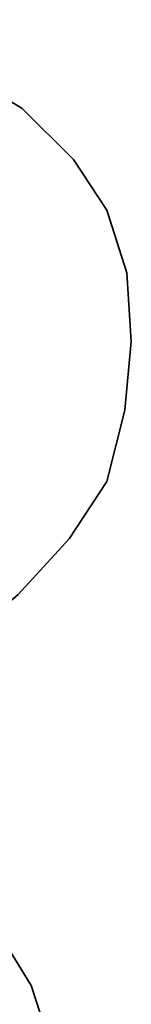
# Model space of a CAD drawing. Header units: millimetres. Extents: x -96 to 653, y -113 to 115.
# Tile 83 of 99: x 370.783 to 370.987, y 4.972 to 6.774. Entities that reach past the tile are written whole.
import ezdxf

# ---------------------------------------------------------------- set-up
doc = ezdxf.new("R2010")
doc.units = ezdxf.units.MM
doc.layers.add('DIM', color=4, linetype='Continuous')
doc.layers.add('layer 1', color=7, linetype='Continuous')

# ---------------------------------------------------------------- blocks, each defined once
blk = doc.blocks.new('TBI MOTION logo(完整正式版)')
at = {"layer": 'layer 1', "color": 22, "lineweight": 35}
blk.add_open_spline([(-64.65375, -6.863749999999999), (-64.65375, -6.863749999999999), (-64.84375, -7.296249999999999), (-64.84375, -7.296249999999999), (-64.84375, -7.296249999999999), (-64.84375, -7.296249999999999), (-64.86875, -7.34375), (-64.86875, -7.34375), (-64.86875, -7.34375), (-64.86875, -7.34375), (-64.86875, -7.36875), (-64.86875, -7.36875), (-64.86875, -7.36875), (-64.86875, -7.36875), (-65.15375, -7.653749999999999), (-65.15375, -7.653749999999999), (-65.15375, -7.653749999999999), (-65.15375, -7.653749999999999), (-65.17875, -7.653749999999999), (-65.17875, -7.653749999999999), (-65.17875, -7.653749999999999), (-65.17875, -7.653749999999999), (-65.20375, -7.678749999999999), (-65.20375, -7.678749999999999), (-65.20375, -7.678749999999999), (-65.20375, -7.678749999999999), (-65.58875, -7.871249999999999), (-65.58875, -7.871249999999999), (-65.58875, -7.871249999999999), (-65.58875, -7.871249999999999), (-65.63375, -7.871249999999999), (-65.63375, -7.871249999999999), (-65.63375, -7.871249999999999), (-65.63375, -7.871249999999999), (-65.65875, -7.893749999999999), (-65.65875, -7.893749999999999), (-65.65875, -7.893749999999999), (-65.65875, -7.893749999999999), (-66.09375, -7.943749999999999), (-66.09375, -7.943749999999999), (-66.09375, -7.943749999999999), (-66.09375, -7.943749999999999), (-66.11375, -7.943749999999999), (-66.11375, -7.943749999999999), (-66.11375, -7.943749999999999), (-66.11375, -7.943749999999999), (-66.16375, -7.943749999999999), (-66.16375, -7.943749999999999), (-66.16375, -7.943749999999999), (-66.16375, -7.943749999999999), (-66.30875, -7.943749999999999), (-66.30875, -7.943749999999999), (-66.30875, -7.943749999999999), (-66.30875, -7.943749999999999), (-66.69375, -7.943749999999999), (-66.69375, -7.943749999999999), (-66.69375, -7.943749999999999), (-66.69375, -7.943749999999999), (-67.07375, -7.943749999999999), (-67.07375, -7.943749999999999), (-67.07375, -7.943749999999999), (-67.07375, -7.943749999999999), (-67.12375, -7.943749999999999), (-67.12375, -7.943749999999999), (-67.12375, -7.943749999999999), (-67.12375, -7.943749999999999), (-67.12375, -7.966249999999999), (-67.12375, -7.966249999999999), (-67.12375, -7.966249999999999), (-67.12375, -7.966249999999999), (-67.14875, -7.991249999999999), (-67.14875, -7.991249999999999), (-67.14875, -7.991249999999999), (-67.14875, -7.991249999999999), (-67.24375, -8.34875), (-67.24375, -8.34875), (-67.24375, -8.34875), (-67.24375, -8.34875), (-67.31374999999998, -8.68625), (-67.31374999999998, -8.68625), (-67.31374999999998, -8.68625), (-67.31374999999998, -8.68625), (-67.26874999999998, -8.68625), (-67.26874999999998, -8.68625), (-67.26874999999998, -8.68625), (-67.26874999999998, -8.68625), (-67.07375, -8.68625), (-67.07375, -8.68625), (-67.07375, -8.68625), (-67.07375, -8.68625), (-66.54875, -8.68625), (-66.54875, -8.68625), (-66.54875, -8.68625), (-66.54875, -8.68625), (-65.82625, -8.68625), (-65.82625, -8.68625), (-65.82625, -8.68625), (-65.82625, -8.68625), (-65.01375, -8.68625), (-65.01375, -8.68625), (-65.01375, -8.68625), (-65.01375, -8.68625), (-64.05375, -8.68625), (-64.05375, -8.68625), (-64.05375, -8.68625), (-64.05375, -8.68625), (-62.08375, -8.68625), (-62.08375, -8.68625), (-62.08375, -8.68625), (-62.08375, -8.68625), (-60.06875, -8.68625), (-60.06875, -8.68625), (-60.06875, -8.68625), (-60.06875, -8.68625), (-59.10875, -8.68625), (-59.10875, -8.68625), (-59.10875, -8.68625), (-59.10875, -8.68625), (-58.29375, -8.68625), (-58.29375, -8.68625), (-58.29375, -8.68625), (-58.29375, -8.68625), (-57.57374999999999, -8.68625), (-57.57374999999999, -8.68625), (-57.57374999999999, -8.68625), (-57.57374999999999, -8.68625), (-57.04875, -8.68625), (-57.04875, -8.68625), (-57.04875, -8.68625), (-57.04875, -8.68625), (-56.85375, -8.68625), (-56.85375, -8.68625), (-56.85375, -8.68625), (-56.85375, -8.68625), (-56.70875, -8.68625), (-56.70875, -8.68625), (-56.70875, -8.68625), (-56.70875, -8.68625), (-56.61375, -8.68625), (-56.61375, -8.68625), (-56.61375, -8.68625), (-56.61375, -8.68625), (-56.56875, -8.68625), (-56.56875, -8.68625), (-56.56875, -8.68625), (-56.56875, -8.68625), (-55.65375, -8.638749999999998), (-55.65375, -8.638749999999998), (-55.65375, -8.638749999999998), (-55.65375, -8.638749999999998), (-54.76874999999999, -8.51875), (-54.76874999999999, -8.51875), (-54.76874999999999, -8.51875), (-54.76874999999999, -8.51875), (-53.90375, -8.30375), (-53.90375, -8.30375), (-53.90375, -8.30375), (-53.90375, -8.30375), (-53.08875, -8.03875), (-53.08875, -8.03875), (-53.08875, -8.03875), (-53.08875, -8.03875), (-52.34375, -7.653749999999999), (-52.34375, -7.653749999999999), (-52.34375, -7.653749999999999), (-52.34375, -7.653749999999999), (-51.69875, -7.296249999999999), (-51.69875, -7.296249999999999), (-51.69875, -7.296249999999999), (-51.69875, -7.296249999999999), (-51.21875, -6.911249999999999), (-51.21875, -6.911249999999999), (-51.21875, -6.911249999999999), (-51.21875, -6.911249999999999), (-50.83375, -6.50375), (-50.83375, -6.50375), (-50.83375, -6.50375), (-50.83375, -6.50375), (-50.44875, -5.94875), (-50.44875, -5.94875), (-50.44875, -5.94875), (-50.44875, -5.94875), (-50.13875, -5.303749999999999), (-50.13875, -5.303749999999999), (-50.13875, -5.303749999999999), (-50.13875, -5.303749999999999), (-49.99375, -4.653749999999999), (-49.99375, -4.653749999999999), (-49.99375, -4.653749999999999), (-49.99375, -4.653749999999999), (-49.92375, -3.98375), (-49.92375, -3.98375), (-49.92375, -3.98375), (-49.92375, -3.98375), (-49.99375, -3.19374), (-49.99375, -3.19374), (-49.99375, -3.19374), (-49.99375, -3.19374), (-50.23374, -2.44874), (-50.23374, -2.44874), (-50.23374, -2.44874), (-50.23374, -2.44874), (-50.59375, -1.87374), (-50.59375, -1.87374), (-50.59375, -1.87374), (-50.59375, -1.87374), (-51.09875, -1.31874), (-51.09875, -1.31874), (-51.09875, -1.31874), (-51.09875, -1.31874), (-51.74375, -0.81875), (-51.74375, -0.81875), (-51.74375, -0.81875), (-51.74375, -0.81875), (-52.53875, -0.48125), (-52.53875, -0.48125), (-52.53875, -0.48125), (-52.53875, -0.48125), (-53.47375, -0.21875), (-53.47375, -0.21875), (-53.47375, -0.21875), (-53.47375, -0.21875), (-54.52875, -0.04874), (-54.52875, -0.04874), (-54.52875, -0.04874), (-54.52875, -0.04874), (-55.65375, 0.12125), (-55.65375, 0.12125), (-55.65375, 0.12125), (-55.65375, 0.12125), (-54.50375, 0.28624), (-54.50375, 0.28624), (-54.50375, 0.28624), (-54.50375, 0.28624), (-53.83375, 0.38124), (-53.83375, 0.38124), (-53.83375, 0.38124), (-53.83375, 0.38124), (-53.18375, 0.50125), (-53.18375, 0.50125), (-53.18375, 0.50125), (-53.18375, 0.50125), (-52.55875, 0.6687400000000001), (-52.55875, 0.6687400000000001), (-52.55875, 0.6687400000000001), (-52.55875, 0.6687400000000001), (-52.03375, 0.86124), (-52.03375, 0.86124), (-52.03375, 0.86124), (-52.03375, 0.86124), (-51.50374, 1.031239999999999), (-51.50374, 1.031239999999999), (-51.50374, 1.031239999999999), (-51.50374, 1.031239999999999), (-51.09875, 1.271249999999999), (-51.09875, 1.271249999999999), (-51.09875, 1.271249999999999), (-51.09875, 1.271249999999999), (-50.71374999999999, 1.48624), (-50.71374999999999, 1.48624), (-50.71374999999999, 1.48624), (-50.71374999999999, 1.48624), (-50.37625, 1.77625), (-50.37625, 1.77625), (-50.37625, 1.77625), (-50.37625, 1.77625), (-49.82375, 2.37625), (-49.82375, 2.37625), (-49.82375, 2.37625), (-49.82375, 2.37625), (-49.41875, 2.996249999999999), (-49.41875, 2.996249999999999), (-49.41875, 2.996249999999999), (-49.41875, 2.996249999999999), (-49.22375, 3.766249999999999), (-49.22375, 3.766249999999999), (-49.22375, 3.766249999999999), (-49.22375, 3.766249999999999), (-49.15375, 4.50874), (-49.15375, 4.50874), (-49.15375, 4.50874), (-49.15375, 4.50874), (-49.20374999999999, 5.251249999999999), (-49.20374999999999, 5.251249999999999), (-49.20374999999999, 5.251249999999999), (-49.20374999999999, 5.251249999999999), (-49.41875, 5.926249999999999), (-49.41875, 5.926249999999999), (-49.41875, 5.926249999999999), (-49.41875, 5.926249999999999), (-49.77875, 6.47625), (-49.77875, 6.47625), (-49.77875, 6.47625), (-49.77875, 6.47625), (-50.33125, 7.026239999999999), (-50.33125, 7.026239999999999), (-50.33125, 7.026239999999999), (-50.33125, 7.026239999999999), (-51.00125, 7.43625), (-51.00125, 7.43625), (-51.00125, 7.43625), (-51.00125, 7.43625), (-51.79375, 7.72625), (-51.79375, 7.72625), (-51.79375, 7.72625), (-51.79375, 7.72625), (-52.72874999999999, 7.891239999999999), (-52.72874999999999, 7.891239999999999), (-52.72874999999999, 7.891239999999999), (-52.72874999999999, 7.891239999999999), (-53.83375, 7.98625), (-53.83375, 7.98625), (-53.83375, 7.98625), (-53.83375, 7.98625), (-53.92875, 7.98625), (-53.92875, 7.98625), (-53.92875, 7.98625), (-53.92875, 7.98625), (-54.26375, 7.98625), (-54.26375, 7.98625), (-54.26375, 7.98625), (-54.26375, 7.98625), (-54.74375, 7.98625), (-54.74375, 7.98625), (-54.74375, 7.98625), (-54.74375, 7.98625), (-55.36875, 7.98625), (-55.36875, 7.98625), (-55.36875, 7.98625), (-55.36875, 7.98625), (-56.13375, 7.98625), (-56.13375, 7.98625), (-56.13375, 7.98625), (-56.13375, 7.98625), (-56.94874999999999, 7.98625), (-56.94874999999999, 7.98625), (-56.94874999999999, 7.98625), (-56.94874999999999, 7.98625), (-58.77625, 7.98625), (-58.77625, 7.98625), (-58.77625, 7.98625), (-58.77625, 7.98625), (-60.59875, 7.98625), (-60.59875, 7.98625), (-60.59875, 7.98625), (-60.59875, 7.98625), (-61.41375, 7.98625), (-61.41375, 7.98625), (-61.41375, 7.98625), (-61.41375, 7.98625), (-62.17875, 7.98625), (-62.17875, 7.98625), (-62.17875, 7.98625), (-62.17875, 7.98625), (-62.80375, 7.98625), (-62.80375, 7.98625), (-62.80375, 7.98625), (-62.80375, 7.98625), (-63.30625, 7.98625), (-63.30625, 7.98625), (-63.30625, 7.98625), (-63.30625, 7.98625), (-63.57375, 7.98625), (-63.57375, 7.98625), (-63.57375, 7.98625), (-63.57375, 7.98625), (-63.57375, 7.96375), (-63.57375, 7.96375), (-63.57375, 7.96375), (-63.57375, 7.96375), (-63.59875, 7.94125), (-63.59875, 7.94125), (-63.59875, 7.94125), (-63.59875, 7.94125), (-63.69375, 7.55625), (-63.69375, 7.55625), (-63.69375, 7.55625), (-63.69375, 7.55625), (-63.76375, 7.246239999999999), (-63.76375, 7.246239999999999), (-63.76375, 7.246239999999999), (-63.76375, 7.246239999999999), (-63.23875000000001, 7.246239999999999), (-63.23875000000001, 7.246239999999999), (-63.23875000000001, 7.246239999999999), (-63.23875000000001, 7.246239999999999), (-62.75875, 7.246239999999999), (-62.75875, 7.246239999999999), (-62.75875, 7.246239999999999), (-62.75875, 7.246239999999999), (-62.61124999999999, 7.246239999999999), (-62.61124999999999, 7.246239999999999), (-62.61124999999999, 7.246239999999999), (-62.61124999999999, 7.246239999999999), (-62.56624999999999, 7.246239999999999), (-62.56624999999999, 7.246239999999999), (-62.56624999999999, 7.246239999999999), (-62.56624999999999, 7.246239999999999), (-62.22875, 7.246239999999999), (-62.22875, 7.246239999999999), (-62.22875, 7.246239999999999), (-62.22875, 7.246239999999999), (-62.20375, 7.246239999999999), (-62.20375, 7.246239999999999), (-62.20375, 7.246239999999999), (-62.20375, 7.246239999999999), (-62.17875, 7.21875), (-62.17875, 7.21875), (-62.17875, 7.21875), (-62.17875, 7.21875), (-61.96374999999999, 7.171249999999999), (-61.96374999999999, 7.171249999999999), (-61.96374999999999, 7.171249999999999), (-61.96374999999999, 7.171249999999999), (-61.72375, 7.126239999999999), (-61.72375, 7.126239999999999), (-61.72375, 7.126239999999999), (-61.72375, 7.126239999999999), (-61.70374999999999, 7.126239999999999), (-61.70374999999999, 7.126239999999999), (-61.70374999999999, 7.126239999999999), (-61.70374999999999, 7.126239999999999), (-61.55875, 7.076239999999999), (-61.55875, 7.076239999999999), (-61.55875, 7.076239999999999), (-61.55875, 7.076239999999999), (-61.50875, 7.076239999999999), (-61.50875, 7.076239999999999), (-61.50875, 7.076239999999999), (-61.50875, 7.076239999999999), (-61.48375, 7.026239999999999), (-61.48375, 7.026239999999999), (-61.48375, 7.026239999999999), (-61.48375, 7.026239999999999), (-61.31875, 6.83375), (-61.31875, 6.83375), (-61.31875, 6.83375), (-61.31875, 6.83375), (-61.29375, 6.81125), (-61.29375, 6.81125), (-61.29375, 6.81125), (-61.29375, 6.81125), (-61.29375, 6.786249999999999), (-61.29375, 6.786249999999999), (-61.29375, 6.786249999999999), (-61.29375, 6.786249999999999), (-61.19875, 6.50124), (-61.19875, 6.50124), (-61.19875, 6.50124), (-61.19875, 6.50124), (-61.17375, 6.45124), (-61.17375, 6.45124), (-61.17375, 6.45124), (-61.17375, 6.45124), (-61.19875, 6.40625), (-61.19875, 6.40625), (-61.19875, 6.40625), (-61.19875, 6.40625), (-61.26875, 5.99624), (-61.26875, 5.99624), (-61.26875, 5.99624), (-61.26875, 5.99624), (-61.26875, 5.85125), (-61.26875, 5.85125), (-61.26875, 5.85125), (-61.26875, 5.85125), (-61.26875, 5.826249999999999), (-61.26875, 5.826249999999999), (-61.26875, 5.826249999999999), (-61.26875, 5.826249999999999), (-61.29375, 5.80625), (-61.29375, 5.80625), (-61.29375, 5.80625), (-61.29375, 5.80625), (-61.34125, 5.661249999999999), (-61.34125, 5.661249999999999), (-61.34125, 5.661249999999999), (-61.34125, 5.661249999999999), (-61.41375, 5.44625), (-61.41375, 5.44625), (-61.41375, 5.44625), (-61.41375, 5.44625), (-61.48375, 5.15625), (-61.48375, 5.15625), (-61.48375, 5.15625), (-61.48375, 5.15625), (-61.58375, 4.82124), (-61.58375, 4.82124), (-61.58375, 4.82124), (-61.58375, 4.82124), (-61.79875, 4.00375), (-61.79875, 4.00375), (-61.79875, 4.00375), (-61.79875, 4.00375), (-62.05875, 2.996249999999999), (-62.05875, 2.996249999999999), (-62.05875, 2.996249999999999), (-62.05875, 2.996249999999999), (-62.34875, 1.916249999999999), (-62.34875, 1.916249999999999), (-62.34875, 1.916249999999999), (-62.34875, 1.916249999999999), (-62.97375, -0.41124), (-62.97375, -0.41124), (-62.97375, -0.41124), (-62.97375, -0.41124), (-63.59875, -2.75875), (-63.59875, -2.75875), (-63.59875, -2.75875), (-63.59875, -2.75875), (-63.88374999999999, -3.863739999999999), (-63.88374999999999, -3.863739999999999), (-63.88374999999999, -3.863739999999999), (-63.88374999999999, -3.863739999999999), (-64.14875, -4.823739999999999), (-64.14875, -4.823739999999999), (-64.14875, -4.823739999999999), (-64.14875, -4.823739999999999), (-64.36375, -5.64125), (-64.36375, -5.64125), (-64.36375, -5.64125), (-64.36375, -5.64125), (-64.43625, -5.97625), (-64.43625, -5.97625), (-64.43625, -5.97625), (-64.43625, -5.97625), (-64.50875, -6.286249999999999), (-64.50875, -6.286249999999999), (-64.50875, -6.286249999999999), (-64.50875, -6.286249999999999), (-64.50875, -6.308749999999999), (-64.50875, -6.308749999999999), (-64.50875, -6.308749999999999), (-64.50875, -6.308749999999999), (-64.57875, -6.50375), (-64.57875, -6.50375), (-64.57875, -6.50375), (-64.57875, -6.50375), (-64.62875, -6.69625), (-64.62875, -6.69625), (-64.62875, -6.69625), (-64.62875, -6.69625), (-64.62875, -6.768749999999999), (-64.62875, -6.768749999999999), (-64.62875, -6.768749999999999), (-64.62875, -6.768749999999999), (-64.62875, -6.813749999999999), (-64.62875, -6.813749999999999), (-64.62875, -6.813749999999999), (-64.62875, -6.813749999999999), (-64.62875, -6.83875), (-64.62875, -6.83875), (-64.62875, -6.83875), (-64.62875, -6.83875), (-64.65375, -6.863749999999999), (-64.65375, -6.863749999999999)], degree=3, knots=[0, 0, 0, 0, 0.0071942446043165, 0.0071942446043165, 0.0071942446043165, 0.0071942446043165, 0.0143884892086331, 0.0143884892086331, 0.0143884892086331, 0.0143884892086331, 0.0215827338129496, 0.0215827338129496, 0.0215827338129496, 0.0215827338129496, 0.0287769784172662, 0.0287769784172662, 0.0287769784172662, 0.0287769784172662, 0.0359712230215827, 0.0359712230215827, 0.0359712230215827, 0.0359712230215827, 0.0431654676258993, 0.0431654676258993, 0.0431654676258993, 0.0431654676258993, 0.0503597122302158, 0.0503597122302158, 0.0503597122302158, 0.0503597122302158, 0.0575539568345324, 0.0575539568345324, 0.0575539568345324, 0.0575539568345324, 0.0647482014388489, 0.0647482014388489, 0.0647482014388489, 0.0647482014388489, 0.0719424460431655, 0.0719424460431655, 0.0719424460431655, 0.0719424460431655, 0.079136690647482, 0.079136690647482, 0.079136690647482, 0.079136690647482, 0.0863309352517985, 0.0863309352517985, 0.0863309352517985, 0.0863309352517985, 0.0935251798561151, 0.0935251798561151, 0.0935251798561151, 0.0935251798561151, 0.1007194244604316, 0.1007194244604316, 0.1007194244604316, 0.1007194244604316, 0.1079136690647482, 0.1079136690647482, 0.1079136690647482, 0.1079136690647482, 0.1151079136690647, 0.1151079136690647, 0.1151079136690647, 0.1151079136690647, 0.1223021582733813, 0.1223021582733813, 0.1223021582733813, 0.1223021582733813, 0.1294964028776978, 0.1294964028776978, 0.1294964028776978, 0.1294964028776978, 0.1366906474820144, 0.1366906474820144, 0.1366906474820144, 0.1366906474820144, 0.1438848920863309, 0.1438848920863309, 0.1438848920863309, 0.1438848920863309, 0.1510791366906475, 0.1510791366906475, 0.1510791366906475, 0.1510791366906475, 0.158273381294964, 0.158273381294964, 0.158273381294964, 0.158273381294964, 0.1654676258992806, 0.1654676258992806, 0.1654676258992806, 0.1654676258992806, 0.1726618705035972, 0.1726618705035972, 0.1726618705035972, 0.1726618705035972, 0.1798561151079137, 0.1798561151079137, 0.1798561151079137, 0.1798561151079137, 0.1870503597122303, 0.1870503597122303, 0.1870503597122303, 0.1870503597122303, 0.1942446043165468, 0.1942446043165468, 0.1942446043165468, 0.1942446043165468, 0.2014388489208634, 0.2014388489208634, 0.2014388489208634, 0.2014388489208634, 0.2086330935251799, 0.2086330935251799, 0.2086330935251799, 0.2086330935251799, 0.2158273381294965, 0.2158273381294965, 0.2158273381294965, 0.2158273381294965, 0.2230215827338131, 0.2230215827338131, 0.2230215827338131, 0.2230215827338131, 0.2302158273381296, 0.2302158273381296, 0.2302158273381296, 0.2302158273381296, 0.2374100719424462, 0.2374100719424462, 0.2374100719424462, 0.2374100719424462, 0.2446043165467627, 0.2446043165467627, 0.2446043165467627, 0.2446043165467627, 0.2517985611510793, 0.2517985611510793, 0.2517985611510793, 0.2517985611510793, 0.2589928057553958, 0.2589928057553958, 0.2589928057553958, 0.2589928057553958, 0.2661870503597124, 0.2661870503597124, 0.2661870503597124, 0.2661870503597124, 0.273381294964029, 0.273381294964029, 0.273381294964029, 0.273381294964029, 0.2805755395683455, 0.2805755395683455, 0.2805755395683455, 0.2805755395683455, 0.2877697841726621, 0.2877697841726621, 0.2877697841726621, 0.2877697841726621, 0.2949640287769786, 0.2949640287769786, 0.2949640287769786, 0.2949640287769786, 0.3021582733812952, 0.3021582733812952, 0.3021582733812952, 0.3021582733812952, 0.3093525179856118, 0.3093525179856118, 0.3093525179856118, 0.3093525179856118, 0.3165467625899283, 0.3165467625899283, 0.3165467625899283, 0.3165467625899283, 0.3237410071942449, 0.3237410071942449, 0.3237410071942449, 0.3237410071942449, 0.3309352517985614, 0.3309352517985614, 0.3309352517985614, 0.3309352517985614, 0.338129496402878, 0.338129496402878, 0.338129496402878, 0.338129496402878, 0.3453237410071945, 0.3453237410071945, 0.3453237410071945, 0.3453237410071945, 0.3525179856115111, 0.3525179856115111, 0.3525179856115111, 0.3525179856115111, 0.3597122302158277, 0.3597122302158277, 0.3597122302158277, 0.3597122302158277, 0.3669064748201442, 0.3669064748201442, 0.3669064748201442, 0.3669064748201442, 0.3741007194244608, 0.3741007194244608, 0.3741007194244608, 0.3741007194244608, 0.3812949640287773, 0.3812949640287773, 0.3812949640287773, 0.3812949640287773, 0.3884892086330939, 0.3884892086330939, 0.3884892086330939, 0.3884892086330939, 0.3956834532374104, 0.3956834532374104, 0.3956834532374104, 0.3956834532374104, 0.4028776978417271, 0.4028776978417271, 0.4028776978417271, 0.4028776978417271, 0.4100719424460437, 0.4100719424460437, 0.4100719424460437, 0.4100719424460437, 0.4172661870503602, 0.4172661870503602, 0.4172661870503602, 0.4172661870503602, 0.4244604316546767, 0.4244604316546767, 0.4244604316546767, 0.4244604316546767, 0.4316546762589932, 0.4316546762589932, 0.4316546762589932, 0.4316546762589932, 0.4388489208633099, 0.4388489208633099, 0.4388489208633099, 0.4388489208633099, 0.4460431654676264, 0.4460431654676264, 0.4460431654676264, 0.4460431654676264, 0.453237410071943, 0.453237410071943, 0.453237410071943, 0.453237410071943, 0.4604316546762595, 0.4604316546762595, 0.4604316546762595, 0.4604316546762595, 0.467625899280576, 0.467625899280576, 0.467625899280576, 0.467625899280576, 0.4748201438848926, 0.4748201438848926, 0.4748201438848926, 0.4748201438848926, 0.4820143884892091, 0.4820143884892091, 0.4820143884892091, 0.4820143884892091, 0.4892086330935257, 0.4892086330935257, 0.4892086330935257, 0.4892086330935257, 0.4964028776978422, 0.4964028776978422, 0.4964028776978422, 0.4964028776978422, 0.5035971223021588, 0.5035971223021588, 0.5035971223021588, 0.5035971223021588, 0.5107913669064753, 0.5107913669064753, 0.5107913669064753, 0.5107913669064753, 0.5179856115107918, 0.5179856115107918, 0.5179856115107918, 0.5179856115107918, 0.5251798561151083, 0.5251798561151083, 0.5251798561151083, 0.5251798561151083, 0.5323741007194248, 0.5323741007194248, 0.5323741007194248, 0.5323741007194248, 0.5395683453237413, 0.5395683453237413, 0.5395683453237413, 0.5395683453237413, 0.5467625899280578, 0.5467625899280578, 0.5467625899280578, 0.5467625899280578, 0.5539568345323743, 0.5539568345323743, 0.5539568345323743, 0.5539568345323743, 0.5611510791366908, 0.5611510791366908, 0.5611510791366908, 0.5611510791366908, 0.5683453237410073, 0.5683453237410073, 0.5683453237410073, 0.5683453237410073, 0.5755395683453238, 0.5755395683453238, 0.5755395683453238, 0.5755395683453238, 0.5827338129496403, 0.5827338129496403, 0.5827338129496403, 0.5827338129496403, 0.5899280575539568, 0.5899280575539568, 0.5899280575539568, 0.5899280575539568, 0.5971223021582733, 0.5971223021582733, 0.5971223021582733, 0.5971223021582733, 0.60431654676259, 0.60431654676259, 0.60431654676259, 0.60431654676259, 0.6115107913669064, 0.6115107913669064, 0.6115107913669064, 0.6115107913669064, 0.618705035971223, 0.618705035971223, 0.618705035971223, 0.618705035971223, 0.6258992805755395, 0.6258992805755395, 0.6258992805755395, 0.6258992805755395, 0.633093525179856, 0.633093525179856, 0.633093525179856, 0.633093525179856, 0.6402877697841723, 0.6402877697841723, 0.6402877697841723, 0.6402877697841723, 0.6474820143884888, 0.6474820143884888, 0.6474820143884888, 0.6474820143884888, 0.6546762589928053, 0.6546762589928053, 0.6546762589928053, 0.6546762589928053, 0.6618705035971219, 0.6618705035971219, 0.6618705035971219, 0.6618705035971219, 0.6690647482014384, 0.6690647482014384, 0.6690647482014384, 0.6690647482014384, 0.6762589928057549, 0.6762589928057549, 0.6762589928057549, 0.6762589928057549, 0.6834532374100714, 0.6834532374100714, 0.6834532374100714, 0.6834532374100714, 0.6906474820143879, 0.6906474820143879, 0.6906474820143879, 0.6906474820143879, 0.6978417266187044, 0.6978417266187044, 0.6978417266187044, 0.6978417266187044, 0.7050359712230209, 0.7050359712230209, 0.7050359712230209, 0.7050359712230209, 0.7122302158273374, 0.7122302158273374, 0.7122302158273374, 0.7122302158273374, 0.7194244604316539, 0.7194244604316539, 0.7194244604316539, 0.7194244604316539, 0.7266187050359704, 0.7266187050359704, 0.7266187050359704, 0.7266187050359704, 0.7338129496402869, 0.7338129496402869, 0.7338129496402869, 0.7338129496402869, 0.7410071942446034, 0.7410071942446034, 0.7410071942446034, 0.7410071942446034, 0.7482014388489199, 0.7482014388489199, 0.7482014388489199, 0.7482014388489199, 0.7553956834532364, 0.7553956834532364, 0.7553956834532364, 0.7553956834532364, 0.7625899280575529, 0.7625899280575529, 0.7625899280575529, 0.7625899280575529, 0.7697841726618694, 0.7697841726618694, 0.7697841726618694, 0.7697841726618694, 0.7769784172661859, 0.7769784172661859, 0.7769784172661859, 0.7769784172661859, 0.7841726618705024, 0.7841726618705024, 0.7841726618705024, 0.7841726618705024, 0.7913669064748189, 0.7913669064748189, 0.7913669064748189, 0.7913669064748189, 0.7985611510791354, 0.7985611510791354, 0.7985611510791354, 0.7985611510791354, 0.8057553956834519, 0.8057553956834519, 0.8057553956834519, 0.8057553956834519, 0.8129496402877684, 0.8129496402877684, 0.8129496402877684, 0.8129496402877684, 0.8201438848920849, 0.8201438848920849, 0.8201438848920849, 0.8201438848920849, 0.8273381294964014, 0.8273381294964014, 0.8273381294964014, 0.8273381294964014, 0.8345323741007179, 0.8345323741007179, 0.8345323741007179, 0.8345323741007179, 0.8417266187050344, 0.8417266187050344, 0.8417266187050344, 0.8417266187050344, 0.8489208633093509, 0.8489208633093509, 0.8489208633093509, 0.8489208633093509, 0.8561151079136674, 0.8561151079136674, 0.8561151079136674, 0.8561151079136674, 0.8633093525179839, 0.8633093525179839, 0.8633093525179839, 0.8633093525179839, 0.8705035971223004, 0.8705035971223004, 0.8705035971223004, 0.8705035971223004, 0.8776978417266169, 0.8776978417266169, 0.8776978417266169, 0.8776978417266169, 0.8848920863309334, 0.8848920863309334, 0.8848920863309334, 0.8848920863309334, 0.8920863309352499, 0.8920863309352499, 0.8920863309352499, 0.8920863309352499, 0.8992805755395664, 0.8992805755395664, 0.8992805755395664, 0.8992805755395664, 0.9064748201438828, 0.9064748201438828, 0.9064748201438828, 0.9064748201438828, 0.9136690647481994, 0.9136690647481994, 0.9136690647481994, 0.9136690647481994, 0.9208633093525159, 0.9208633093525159, 0.9208633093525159, 0.9208633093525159, 0.9280575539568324, 0.9280575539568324, 0.9280575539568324, 0.9280575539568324, 0.9352517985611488, 0.9352517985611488, 0.9352517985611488, 0.9352517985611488, 0.9424460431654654, 0.9424460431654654, 0.9424460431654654, 0.9424460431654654, 0.9496402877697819, 0.9496402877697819, 0.9496402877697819, 0.9496402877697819, 0.9568345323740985, 0.9568345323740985, 0.9568345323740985, 0.9568345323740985, 0.9640287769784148, 0.9640287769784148, 0.9640287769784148, 0.9640287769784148, 0.9712230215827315, 0.9712230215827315, 0.9712230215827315, 0.9712230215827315, 0.978417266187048, 0.978417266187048, 0.978417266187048, 0.978417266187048, 0.9856115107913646, 0.9856115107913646, 0.9856115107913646, 0.9856115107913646, 0.9928057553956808, 0.9928057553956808, 0.9928057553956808, 0.9928057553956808, 1, 1, 1, 1], dxfattribs=at)

msp = doc.modelspace()

# ---------------------------------------------------------------- block references
at = {"layer": 'DIM', "color": 7, "xscale": 0.169361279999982, "yscale": 0.169361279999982, "zscale": 0.169361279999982}
msp.add_blockref('TBI MOTION logo(完整正式版)', (379.3114467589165, 5.421827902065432), dxfattribs=at)

doc.saveas('drawing.dxf')
